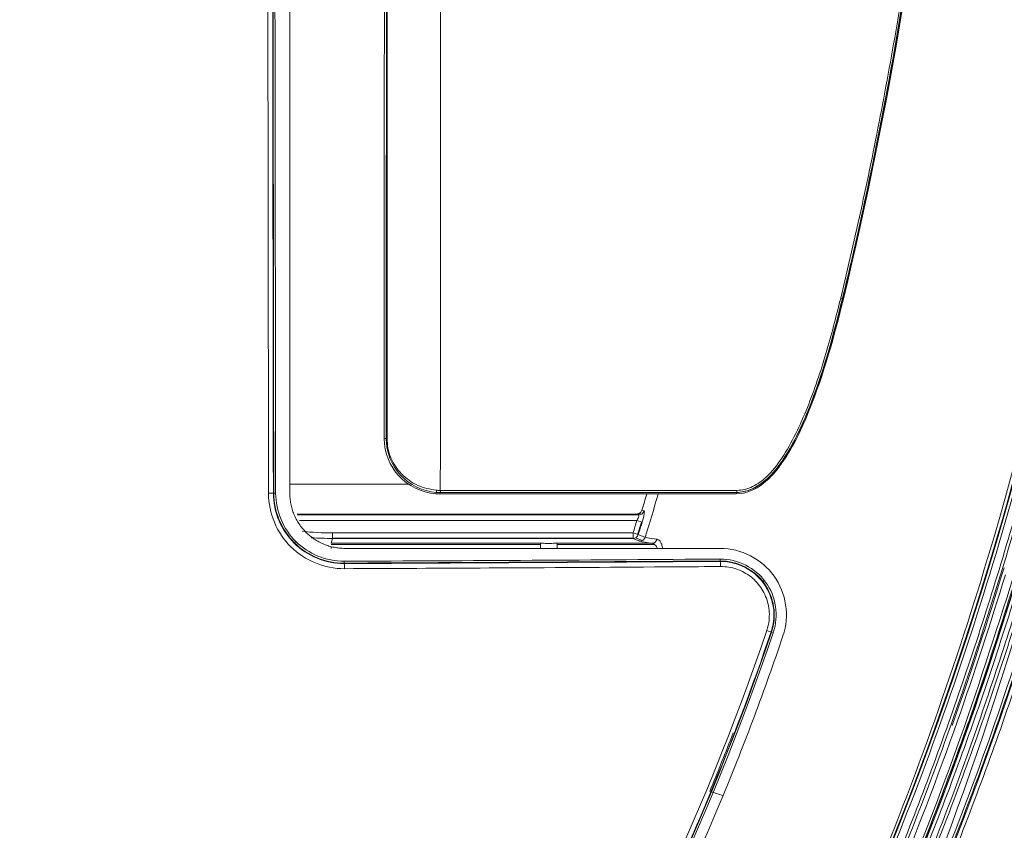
# Model space of a CAD drawing. Extents: x 4615668 to 9294084, y 16339 to 10688993.
# Tile 200 of 256: x 4720948.51 to 4720956.29, y 5342546.62 to 5342553.03. Entities that reach past the tile are written whole.
import ezdxf

# ---------------------------------------------------------------- set-up
doc = ezdxf.new("R2010")
doc.units = 0
doc.header["$MEASUREMENT"] = 0
doc.layers.add('WM_KLIM_urządzenia', color=3, linetype='Continuous', lineweight=13)
doc.layers.add('Wymiat 100', color=251, linetype='Continuous', lineweight=5)

# ---------------------------------------------------------------- blocks, each defined once
blk = doc.blocks.new('G$C189976BA')
at = {"layer": 'WM_KLIM_urządzenia', "linetype": 'Continuous'}
for p, q in [((77.196, 22.2721), (77.2023, 22.2697)), ((73.5755, 21.1612), (73.5593, 21.1611)), ((73.5755, 21.1612), (73.5755, 21.1612)), ((73.7535, 20.8008), (72.8105, 20.8008)), ((72.6987, 20.7281), (72.6838, 20.7281)), ((73.9683, 20.7239), (73.9727, 20.734)), ((74.0008, 20.7227), (74.0045, 20.7328)), ((76.3566, 20.7342), (74.0045, 20.7342)), ((76.356, 20.7329), (76.3523, 20.7226)), ((75.5619, 20.5627), (72.8701, 20.5627)), ((72.8727, 20.5557), (75.5797, 20.5557)), ((75.5996, 20.5607), (75.5821, 20.5676)), ((75.565, 20.5119), (72.8884, 20.5119)), ((75.565, 20.5119), (75.6064, 20.499)), ((73.1502, 20.4121), (75.5335, 20.4121)), ((73.1502, 20.3683), (73.1502, 20.4121)), ((75.5335, 20.4121), (75.5749, 20.3989)), ((75.5335, 20.3683), (75.5335, 20.4121)), ((72.8484, 20.3341), (72.8589, 20.3446)), ((73.1502, 20.3683), (73.1396, 20.33)), ((73.1396, 20.33), (74.8, 20.33)), ((74.8, 20.3213), (73.1396, 20.3213)), ((75.5335, 20.3705), (73.1502, 20.3705)), ((75.5335, 20.3683), (73.1502, 20.3683)), ((74.8, 20.292), (74.8, 20.33)), ((74.933, 20.33), (75.6853, 20.33)), ((74.933, 20.292), (74.933, 20.33)), ((75.7058, 20.3213), (74.933, 20.3213)), ((75.6078, 20.3521), (75.5532, 20.3731)), ((73.1396, 20.2877), (73.1396, 20.3018)), ((73.2424, 20.1877), (73.2424, 20.1731)), ((76.2247, 20.1903), (76.2247, 20.205)), ((76.5639, 20.0265), (76.5759, 20.0354)), ((76.6323, 19.6255), (76.6465, 19.6207))]:
    blk.add_line(p, q, dxfattribs=at)
for centre, major_axis, ratio, start_param, end_param in [((77.179, 22.2762), (-0.017, 0.0041), 0.01733, 3.197611, 4.582466), ((73.5929, 21.1612), (-0.0175, 0), 0.017025, 0.119439, 0.895114), ((72.6401, 20.7281), (0.0438, 0.0001), 0.017569, 4.759174, 6.195905), ((76.3558, 20.7504), (0, 0.0175), 0.116226, 3.229164, 4.69594), ((75.5797, 20.5995), (0.0161, 0.0408), 0.989932, 3.520338, 4.787896), ((73.1519, 22.5636), (0.5773, 2.0729), 0.998523, 3.299746, 3.412823), ((75.5335, 20.4121), (0.0158, 0.0409), 0.989595, 3.513881, 4.772441), ((74.9311, 20.1548), (0, -0.1754), 0.003765, 2.468153, 3.089232), ((75.6853, 20.3738), (0.006, 0.0434), 0.932923, 3.287456, 4.560425), ((73.2424, 20.1294), (-0.0002, 0.0438), 0.051496, 4.693895, 6.195803), ((76.2247, 20.1466), (0.0003, -0.0438), 0.082671, 1.552947, 3.054026), ((76.5909, 19.6395), (-0.0415, 0.0141), 0.011432, 3.228865, 4.623693)]:
    blk.add_ellipse(centre, major_axis=major_axis, ratio=ratio, start_param=start_param, end_param=end_param, dxfattribs=at)
for points, degree in [([(73.5641, 41.7215), (73.5641, 34.8678), (73.5631, 28.0139), (73.5593, 21.1611)], 3), ([(74.01, 41.7215), (74.0114, 34.7309), (74.0103, 27.7401), (74.005, 20.75)], 3), ([(72.6422, 20.7274), (72.6314, 27.7085), (72.6283, 34.6908), (72.6283, 41.673)], 3), ([(72.6699, 41.673), (72.6699, 34.691), (72.6731, 27.709), (72.6838, 20.7281)], 3), ([(72.6987, 20.7281), (72.6879, 27.709), (72.6848, 34.6911), (72.6848, 41.673)], 3), ([(72.8105, 20.7284), (72.8105, 27.7091), (72.8105, 34.6911), (72.8105, 41.6729)], 3), ([(78.2077, 31.6389), (78.2072, 28.0124), (77.8408, 24.9328), (77.196, 22.2721)], 3), ([(73.249, 20.2899), (73.2347, 20.2899), (73.2061, 20.2913), (73.1633, 20.2976), (73.1214, 20.3081), (73.0809, 20.3226), (73.0421, 20.341), (73.0049, 20.3633), (72.9701, 20.3891), (72.9383, 20.4179), (72.9095, 20.4498), (72.8837, 20.4845), (72.8615, 20.5217), (72.8431, 20.5605), (72.8287, 20.6009), (72.8182, 20.6428), (72.8119, 20.6855), (72.8105, 20.7141), (72.8105, 20.7284)], 3), ([(73.9727, 20.734), (73.9733, 20.7347), (73.9746, 20.7433), (73.9752, 20.7511)], 3), ([(74.0045, 20.7328), (73.9939, 20.7332), (73.9833, 20.7336), (73.9727, 20.734)], 3), ([(76.356, 20.7329), (75.5733, 20.7329), (74.7892, 20.7328), (74.0045, 20.7328)], 3), ([(74.005, 20.75), (74.7902, 20.75), (75.5748, 20.75), (76.3578, 20.7501)], 3), ([(75.6431, 20.7214), (75.6302, 20.6787), (75.6171, 20.6361), (75.6039, 20.5935)], 3), ([(75.7329, 20.72), (75.6995, 20.6059), (75.665, 20.4919), (75.6294, 20.3781)], 3), ([(75.5797, 20.5557), (75.5738, 20.5581), (75.5678, 20.5604), (75.5619, 20.5627)], 3), ([(75.5335, 20.4121), (75.5441, 20.4453), (75.5546, 20.4786), (75.565, 20.5119)], 3), ([(75.6013, 20.5006), (75.5908, 20.4672), (75.5803, 20.4339), (75.5696, 20.4006)], 3), ([(74.9311, 20.33), (74.9318, 20.33), (74.9324, 20.33), (74.933, 20.33)], 3), ([(75.6853, 20.33), (75.6445, 20.3356), (75.6115, 20.3413), (75.5882, 20.3472)], 3), ([(75.6294, 20.3781), (75.6294, 20.3781)], 1), ([(76.2249, 20.2899), (75.2341, 20.2899), (74.2419, 20.2899), (73.249, 20.2899)], 3), ([(76.2247, 20.205), (75.2317, 20.1977), (74.2375, 20.1922), (73.2424, 20.1877)], 3), ([(73.2424, 20.1731), (74.2374, 20.1776), (75.2317, 20.1831), (76.2247, 20.1903)], 3), ([(76.2258, 20.1867), (75.2329, 20.1795), (74.2385, 20.1739), (73.2431, 20.1694)], 3), ([(78.7256, 20.1449), (78.2605, 18.5149), (77.6893, 17.0152), (77.0113, 15.6458)], 3), ([(78.0649, 18.8833), (78.2119, 19.2967), (78.3492, 19.7143), (78.4769, 20.135)], 3), ([(76.2479, 18.3279), (76.3341, 18.5364), (76.4995, 18.9563), (76.6511, 19.3814), (76.7234, 19.5951)], 3), ([(76.3285, 18.827), (76.2681, 18.6707), (76.206, 18.5154), (76.1421, 18.3611)], 3), ([(76.2478, 18.3279), (76.2155, 18.3384), (76.1831, 18.3489), (76.1508, 18.3594)], 3), ([(76.1508, 18.3594), (76.1832, 18.3489), (76.2156, 18.3384), (76.2479, 18.3279)], 3)]:
    blk.add_open_spline(points, degree=degree, dxfattribs=at)
for points, knots in [([(73.5755, 21.1612), (73.5756, 21.3516), (73.5757, 21.5421), (73.5762, 22.4945), (73.5766, 23.2564), (73.5773, 24.7802), (73.5776, 25.5422), (73.5784, 27.828), (73.5789, 29.3519), (73.5794, 31.6378), (73.5795, 32.3998), (73.5798, 33.9238), (73.5799, 34.6858), (73.5801, 36.2097), (73.5802, 36.9717), (73.5803, 39.063), (73.5803, 40.3922), (73.5803, 41.7215)], [0, 0, 0, 0, 0.027795, 0.027795, 0.138975, 0.138975, 0.250154, 0.250154, 0.472515, 0.472515, 0.583694, 0.583694, 0.694874, 0.694874, 0.806054, 0.806054, 1, 1, 1, 1]), ([(73.5868, 41.7215), (73.5868, 40.3922), (73.5868, 39.063), (73.5866, 36.9717), (73.5866, 36.2097), (73.5864, 34.6857), (73.5863, 33.9237), (73.586, 32.3998), (73.5859, 31.6378), (73.5853, 29.3518), (73.5849, 27.8279), (73.584, 25.542), (73.5837, 24.7801), (73.583, 23.2562), (73.5827, 22.4943), (73.5822, 21.5419), (73.5821, 21.3514), (73.582, 21.161)], [0, 0, 0, 0, 0.193946, 0.193946, 0.305125, 0.305125, 0.416305, 0.416305, 0.527484, 0.527484, 0.749845, 0.749845, 0.861025, 0.861025, 0.972205, 0.972205, 1, 1, 1, 1]), ([(72.6805, 20.7279), (72.6787, 21.889), (72.6771, 23.0501), (72.6712, 28.0698), (72.6687, 31.9284), (72.6668, 37.7491), (72.6666, 39.7111), (72.6666, 41.673)], [0, 0, 0, 0, 0.166317, 0.166317, 0.718995, 0.718995, 1, 1, 1, 1]), ([(77.1812, 22.276), (77.2389, 22.5216), (77.3551, 23.0166), (77.5077, 23.7698), (77.646, 24.5376), (77.7684, 25.3204), (77.8755, 26.1181), (77.9794, 27.0421), (78.0721, 28.0973), (78.1425, 29.2702), (78.1852, 30.4539), (78.1904, 31.2406), (78.193, 31.6389)], [0, 0, 0, 0, 0.080201, 0.161596, 0.24423, 0.328149, 0.413394, 0.500006, 0.623632, 0.749993, 0.873422, 1, 1, 1, 1]), ([(77.1958, 22.2722), (77.2194, 22.3716), (77.2428, 22.4709), (77.3816, 23.0699), (77.4849, 23.5723), (77.7604, 25.0858), (77.8983, 26.103), (78.0968, 28.1447), (78.1577, 29.1691), (78.2003, 30.6758), (78.2056, 31.1573), (78.2074, 31.6389)], [0, 0, 0, 0, 0.03244, 0.03244, 0.195351, 0.195351, 0.521172, 0.521172, 0.846994, 0.846994, 1, 1, 1, 1]), ([(77.2023, 22.2697), (77.5732, 23.7999), (77.8249, 25.3575), (78.1451, 28.4894), (78.2142, 30.0643), (78.2144, 31.6389)], [0, 0, 0, 0, 0.5, 0.5, 1, 1, 1, 1]), ([(79.8307, 31.59), (79.8364, 29.67), (79.7364, 27.7494), (79.2675, 23.9386), (78.8987, 22.0474), (77.7946, 18.3725), (77.0562, 16.5864), (75.6228, 14.0914), (75.09, 13.2908), (73.9172, 11.7717), (73.2786, 11.0549), (72.5931, 10.3826)], [0, 0, 0, 0, 0.25, 0.25, 0.5, 0.5, 0.75, 0.75, 0.875, 0.875, 1, 1, 1, 1]), ([(75.5395, 13.972), (75.661, 14.1646), (75.9184, 14.5724), (76.3002, 15.2362), (76.7327, 16.0492), (77.1853, 16.9959), (78.079, 19.1106), (78.8422, 21.6927), (79.3274, 24.3221), (79.5374, 25.8395), (79.6917, 27.2611), (79.8342, 29.1765), (79.852, 30.7084), (79.8621, 31.5761)], [0, 0, 0, 0, 0.037178, 0.078755, 0.125013, 0.187513, 0.250033, 0.499828, 0.624853, 0.686561, 0.749912, 0.858355, 1, 1, 1, 1]), ([(75.543, 13.97), (76.4266, 15.3432), (77.1562, 16.8154), (78.4725, 20.2539), (78.9763, 22.2498), (79.6463, 26.2905), (79.8148, 28.3373), (79.8661, 30.7822), (79.8687, 31.1793), (79.8684, 31.5763)], [0, 0, 0, 0, 0.266623, 0.266623, 0.600913, 0.600913, 0.935203, 0.935203, 1, 1, 1, 1]), ([(79.8923, 31.5763), (79.891, 31.2116), (79.8886, 30.4886), (79.8556, 29.414), (79.8012, 28.3592), (79.7232, 27.3242), (79.6223, 26.3089), (79.4983, 25.3133), (79.3512, 24.3375), (79.1811, 23.3815), (78.9567, 22.2932), (78.6618, 21.0836), (78.2757, 19.7667), (77.8375, 18.5013), (77.348, 17.2872), (76.8063, 16.1256), (76.2187, 15.0129), (75.7804, 14.3072), (75.5631, 13.9573)], [0, 0, 0, 0, 0.059479, 0.117907, 0.175313, 0.231727, 0.287181, 0.341708, 0.395342, 0.44812, 0.500079, 0.576582, 0.651119, 0.723847, 0.794928, 0.864533, 0.932833, 1, 1, 1, 1]), ([(75.5943, 13.8958), (75.7223, 14.0976), (75.9796, 14.5031), (76.342, 15.1304), (76.6892, 15.775), (77.0193, 16.4381), (77.3324, 17.1194), (77.6284, 17.8189), (77.9072, 18.5366), (78.1685, 19.2725), (78.4124, 20.0265), (78.6387, 20.7987), (78.8474, 21.5891), (79.1056, 22.6815), (79.3828, 24.098), (79.64, 25.8591), (79.8222, 27.6915), (79.9355, 29.5951), (79.9489, 30.8882), (79.9558, 31.5462)], [0, 0, 0, 0, 0.038888, 0.078167, 0.117872, 0.158037, 0.198698, 0.239888, 0.281642, 0.323993, 0.366974, 0.410617, 0.454952, 0.50001, 0.59332, 0.689774, 0.789581, 0.892931, 1, 1, 1, 1]), ([(79.9771, 31.5462), (79.9753, 31.2032), (79.9716, 30.5123), (79.94, 29.4699), (79.8869, 28.4159), (79.8083, 27.3523), (79.6978, 26.232), (79.5417, 25.0042), (79.2603, 23.2703), (78.8064, 21.2195), (78.1622, 19.1197), (77.581, 17.6225), (77.0819, 16.5076), (76.617, 15.5753), (76.1154, 14.6749), (75.7624, 14.1163), (75.6145, 13.8822)], [0, 0, 0, 0, 0.055788, 0.112349, 0.169587, 0.227414, 0.285774, 0.352664, 0.428673, 0.571436, 0.693917, 0.785562, 0.832473, 0.892543, 0.954957, 1, 1, 1, 1]), ([(76.3523, 20.7227), (76.4307, 20.7227), (76.5039, 20.7567), (76.6275, 20.852), (76.6766, 20.9123), (76.809, 21.1044), (76.874, 21.2434), (77.0466, 21.671), (77.1296, 21.9697), (77.2023, 22.2697)], [0, 0, 0, 0, 0.125, 0.125, 0.25, 0.25, 0.5, 0.5, 1, 1, 1, 1]), ([(77.196, 22.2721), (77.1652, 22.1493), (77.1056, 21.9116), (77.007, 21.5988), (76.9124, 21.3514), (76.8249, 21.1589), (76.7371, 21.0082), (76.6491, 20.889), (76.5618, 20.8069), (76.4659, 20.7468), (76.3924, 20.7375), (76.356, 20.7329)], [0, 0, 0, 0, 0.206567, 0.399776, 0.534616, 0.638768, 0.74459, 0.818988, 0.879804, 0.940318, 1, 1, 1, 1]), ([(76.3566, 20.7341), (76.3598, 20.7342), (76.363, 20.7343), (76.4663, 20.7382), (76.5577, 20.799), (76.6963, 20.9447), (76.7508, 21.0313), (76.8472, 21.2067), (76.8877, 21.2979), (77.0399, 21.675), (77.1208, 21.973), (77.1949, 22.2725)], [0, 0, 0, 0, 0.005279, 0.005279, 0.16911, 0.16911, 0.332942, 0.332942, 0.496773, 0.496773, 1, 1, 1, 1]), ([(76.3578, 20.7501), (76.3788, 20.7516), (76.422, 20.7549), (76.5036, 20.7871), (76.6107, 20.8648), (76.7234, 21.0124), (76.8294, 21.2003), (76.9485, 21.4779), (77.0702, 21.8358), (77.1442, 22.1291), (77.1812, 22.276)], [0, 0, 0, 0, 0.034745, 0.07179, 0.143924, 0.251329, 0.376037, 0.500382, 0.749845, 1, 1, 1, 1]), ([(73.5593, 21.1611), (73.5592, 21.0486), (73.6031, 20.9442), (73.7495, 20.7864), (73.8566, 20.7325), (73.9683, 20.7239)], [0, 0, 0, 0, 0.5, 0.5, 1, 1, 1, 1]), ([(73.9727, 20.734), (73.8651, 20.7423), (73.7606, 20.7941), (73.6174, 20.949), (73.5755, 21.0529), (73.5755, 21.1612)], [0, 0, 0, 0, 0.5, 0.5, 1, 1, 1, 1]), ([(73.582, 21.161), (73.5835, 21.1356), (73.5866, 21.0831), (73.6103, 21.0095), (73.6464, 20.9412), (73.7118, 20.8615), (73.8195, 20.779), (73.9238, 20.7603), (73.9752, 20.7511)], [0, 0, 0, 0, 0.120749, 0.249682, 0.372794, 0.500137, 0.75393, 1, 1, 1, 1]), ([(73.2447, 20.1286), (73.086, 20.1279), (72.9306, 20.1923), (72.7082, 20.413), (72.6424, 20.5685), (72.6422, 20.7274)], [0, 0, 0, 0, 0.5, 0.5, 1, 1, 1, 1]), ([(73.2431, 20.1695), (73.2424, 20.1695), (73.2418, 20.1695), (73.0936, 20.1692), (72.9488, 20.2294), (72.7418, 20.4354), (72.6808, 20.58), (72.6805, 20.7279)], [0, 0, 0, 0, 0.002325, 0.002325, 0.501297, 0.501297, 1, 1, 1, 1]), ([(72.6838, 20.7281), (72.6841, 20.5809), (72.7451, 20.4367), (72.9513, 20.2321), (73.0953, 20.1724), (73.2424, 20.1731)], [0, 0, 0, 0, 0.5, 0.5, 1, 1, 1, 1]), ([(73.2424, 20.1877), (73.0992, 20.1871), (72.959, 20.2452), (72.7583, 20.4444), (72.6989, 20.5848), (72.6987, 20.7281)], [0, 0, 0, 0, 0.5, 0.5, 1, 1, 1, 1]), ([(73.9683, 20.7239), (73.971, 20.7237), (73.9737, 20.7235), (73.9792, 20.7232), (73.9819, 20.7231), (73.99, 20.7228), (73.9954, 20.7227), (74.0008, 20.7227)], [0, 0, 0, 0, 0.251991, 0.251991, 0.503983, 0.503983, 1, 1, 1, 1]), ([(73.9752, 20.7511), (73.9771, 20.751), (73.979, 20.7509), (73.984, 20.7506), (73.9872, 20.7504), (73.9932, 20.7502), (73.9962, 20.7501), (74.001, 20.75), (74.003, 20.75), (74.005, 20.75)], [0, 0, 0, 0, 0.188999, 0.188999, 0.507702, 0.507702, 0.800176, 0.800176, 1, 1, 1, 1]), ([(74.0008, 20.7227), (74.3838, 20.7227), (74.7666, 20.7226), (75.3498, 20.7226), (75.5504, 20.7226), (75.9515, 20.7227), (76.1519, 20.7227), (76.3523, 20.7227)], [0, 0, 0, 0, 0.488016, 0.488016, 0.744001, 0.744001, 1, 1, 1, 1]), ([(75.5619, 20.5627), (75.5669, 20.5627), (75.5719, 20.5636), (75.5812, 20.5669), (75.5857, 20.5693), (75.5934, 20.5755), (75.5968, 20.5793), (75.6013, 20.5866), (75.6028, 20.59), (75.6039, 20.5935)], [0, 0, 0, 0, 0.268297, 0.268297, 0.536725, 0.536725, 0.803205, 0.803205, 1, 1, 1, 1]), ([(75.565, 20.5119), (75.5714, 20.5238), (75.5832, 20.5457), (75.5808, 20.5526), (75.5797, 20.5557)], [0, 0, 0, 0, 0.544553, 1, 1, 1, 1]), ([(75.6039, 20.5935), (75.6077, 20.592), (75.6116, 20.5905), (75.6174, 20.5882), (75.6193, 20.5875), (75.6212, 20.5867)], [0, 0, 0, 0, 0.668081, 0.668081, 1, 1, 1, 1]), ([(75.6212, 20.5867), (75.6223, 20.585), (75.6246, 20.5816), (75.6221, 20.5601), (75.6162, 20.5318), (75.6097, 20.51), (75.6064, 20.499)], [0, 0, 0, 0, 0.249804, 0.499437, 0.746986, 1, 1, 1, 1]), ([(75.6064, 20.499), (75.5977, 20.4711), (75.5889, 20.4432), (75.5784, 20.4099), (75.5766, 20.4044), (75.5749, 20.3989)], [0, 0, 0, 0, 0.835644, 0.835644, 1, 1, 1, 1]), ([(75.5749, 20.3989), (75.5788, 20.3974), (75.5827, 20.3959), (75.6009, 20.389), (75.6152, 20.3835), (75.6294, 20.3781)], [0, 0, 0, 0, 0.216136, 0.216136, 1, 1, 1, 1]), ([(73.1502, 20.3683), (73.0941, 20.3695), (73.0373, 20.3708), (72.9807, 20.3748), (72.9801, 20.3749)], [0, 0, 0, 0, 0.988585, 1, 1, 1, 1]), ([(74.8, 20.33), (74.8163, 20.33), (74.8326, 20.3299), (74.858, 20.3299), (74.8672, 20.3299), (74.8946, 20.3299), (74.9128, 20.33), (74.9311, 20.33)], [0, 0, 0, 0, 0.372795, 0.372795, 0.581886, 0.581886, 1, 1, 1, 1]), ([(75.5882, 20.3472), (75.5864, 20.3479), (75.5845, 20.3486), (75.5745, 20.3524), (75.5663, 20.3556), (75.5499, 20.3619), (75.5417, 20.3651), (75.5335, 20.3683)], [0, 0, 0, 0, 0.100327, 0.100327, 0.550163, 0.550163, 1, 1, 1, 1]), ([(75.5882, 20.3472), (75.5927, 20.3476), (75.6018, 20.3486), (75.6185, 20.3573), (75.6251, 20.3698), (75.6294, 20.3781)], [0, 0, 0, 0, 0.251914, 0.50344, 1, 1, 1, 1]), ([(75.6294, 20.3781), (75.6354, 20.3766), (75.6421, 20.3752), (75.6698, 20.3696), (75.6952, 20.3656), (75.7245, 20.3617)], [0, 0, 0, 0, 0.262199, 0.262199, 1, 1, 1, 1]), ([(75.7247, 20.2921), (75.7219, 20.3004), (75.7113, 20.3205), (75.6956, 20.3263), (75.6853, 20.33)], [0, 0, 0, 0, 0.350005, 1, 1, 1, 1]), ([(75.7245, 20.3617), (75.7313, 20.3596), (75.7444, 20.3556), (75.7593, 20.3318), (75.7653, 20.3069), (75.7673, 20.2917), (75.7675, 20.2903)], [0, 0, 0, 0, 0.333587, 0.647958, 0.967411, 1, 1, 1, 1]), ([(76.7234, 19.5951), (76.7773, 19.7544), (76.7494, 19.9354), (76.5553, 20.2058), (76.3925, 20.2899), (76.2249, 20.2899)], [0, 0, 0, 0, 0.5, 0.5, 1, 1, 1, 1]), ([(63.1958, 4.7672), (63.4278, 4.8388), (63.8887, 4.9812), (64.5687, 5.2156), (65.2341, 5.4634), (66.1155, 5.8195), (67.196, 6.3104), (68.521, 7.0111), (69.8457, 7.8305), (71.3748, 8.9443), (73.0865, 10.4648), (74.865, 12.5113), (76.1628, 14.4958), (77.0486, 16.177), (77.6302, 17.463), (78.1483, 18.7904), (78.4346, 19.6951), (78.5795, 20.1529)], [0, 0, 0, 0, 0.032026, 0.063631, 0.094836, 0.125665, 0.189001, 0.251253, 0.323227, 0.394224, 0.500483, 0.624393, 0.750614, 0.812192, 0.874878, 0.936669, 1, 1, 1, 1]), ([(76.6465, 19.6207), (76.6921, 19.7551), (76.6682, 19.9088), (76.5034, 20.136), (76.3661, 20.2059), (76.2247, 20.205)], [0, 0, 0, 0, 0.5, 0.5, 1, 1, 1, 1]), ([(76.2247, 20.1903), (76.3614, 20.1912), (76.494, 20.1235), (76.6532, 19.9038), (76.6764, 19.7554), (76.6323, 19.6255)], [0, 0, 0, 0, 0.5, 0.5, 1, 1, 1, 1]), ([(76.2258, 20.1867), (76.2267, 20.1867), (76.2277, 20.1867), (76.339, 20.1865), (76.4487, 20.1415), (76.6068, 19.9832), (76.6519, 19.8732), (76.6517, 19.7164), (76.6437, 19.6705), (76.6289, 19.6269)], [0, 0, 0, 0, 0.003379, 0.003379, 0.416179, 0.416179, 0.82898, 0.82898, 1, 1, 1, 1]), ([(78.5986, 20.148), (78.5208, 19.8967), (78.3654, 19.3947), (78.1061, 18.651), (77.8272, 17.9161), (77.526, 17.1908), (77.2022, 16.4752), (76.855, 15.77), (76.4834, 15.0751), (76.0873, 14.392), (75.6672, 13.7235), (75.2244, 13.0728), (74.7601, 12.4416), (74.2744, 11.8303), (73.7671, 11.2389), (73.2381, 10.6676), (72.6872, 10.1164), (72.1145, 9.5855), (71.5198, 9.0749), (70.9032, 8.5848), (70.2664, 8.1167), (69.6126, 7.6723), (68.9449, 7.2532), (68.2653, 6.8594), (67.5739, 6.4899), (66.8712, 6.144), (66.1575, 5.8209), (65.433, 5.52), (64.6981, 5.2409), (63.9535, 4.9813), (63.4506, 4.8255), (63.1987, 4.7475)], [0, 0, 0, 0, 0.034653, 0.069219, 0.103721, 0.138188, 0.172653, 0.20715, 0.24172, 0.276415, 0.31114, 0.34568, 0.380053, 0.414305, 0.448485, 0.482641, 0.516822, 0.551078, 0.585461, 0.620019, 0.65478, 0.689535, 0.724111, 0.758574, 0.79297, 0.827341, 0.861723, 0.896151, 0.930655, 0.965263, 1, 1, 1, 1]), ([(63.2064, 4.5123), (65.0631, 5.0673), (66.8433, 5.7966), (68.9476, 6.9889), (69.3652, 7.2435), (70.1768, 7.7761), (70.5715, 8.0544), (71.7221, 8.9251), (72.4445, 9.5534), (73.7982, 10.9077), (74.4295, 11.6337), (75.3076, 12.7965), (75.589, 13.197), (76.1199, 14.0087), (76.3707, 14.4215), (77.5514, 16.5102), (78.2785, 18.2829), (78.833, 20.1378)], [0, 0, 0, 0, 0.249419, 0.249419, 0.312069, 0.312069, 0.37472, 0.37472, 0.50002, 0.50002, 0.625321, 0.625321, 0.687971, 0.687971, 0.750622, 0.750622, 1, 1, 1, 1]), ([(78.825, 20.1396), (78.7451, 19.88), (78.5858, 19.3621), (78.3195, 18.5959), (78.0333, 17.8405), (77.7244, 17.0969), (77.3929, 16.3652), (77.0378, 15.6458), (76.6586, 14.9388), (76.2546, 14.2448), (75.8249, 13.5639), (75.3696, 12.8983), (74.8905, 12.2511), (74.3898, 11.6257), (73.8686, 11.0234), (73.3272, 10.4442), (72.7657, 9.8879), (72.1844, 9.3543), (71.5833, 8.8434), (70.9628, 8.3548), (70.3229, 7.8884), (69.664, 7.4442), (68.9885, 7.0236), (68.2993, 6.6275), (67.5995, 6.2567), (66.8901, 5.9105), (66.1713, 5.588), (65.4436, 5.2883), (64.7072, 5.011), (63.963, 4.7536), (63.461, 4.5992), (63.2099, 4.522)], [0, 0, 0, 0, 0.035266, 0.070362, 0.105313, 0.140149, 0.174903, 0.20961, 0.244309, 0.279043, 0.31386, 0.348822, 0.38372, 0.418372, 0.452815, 0.487099, 0.521277, 0.555398, 0.589513, 0.62367, 0.657916, 0.692297, 0.726807, 0.761223, 0.795477, 0.829627, 0.863709, 0.897758, 0.931806, 0.965878, 1, 1, 1, 1]), ([(63.2648, 4.6843), (63.5235, 4.765), (64.0373, 4.9252), (64.7938, 5.1914), (65.5328, 5.4746), (66.2539, 5.7767), (66.957, 6.0973), (67.6422, 6.4363), (68.3096, 6.7937), (68.959, 7.1697), (69.5905, 7.564), (70.2041, 7.9769), (70.7997, 8.4081), (71.3774, 8.8578), (71.9372, 9.3258), (72.479, 9.8122), (73.1566, 10.4651), (73.9478, 11.309), (74.82, 12.3729), (75.627, 13.5005), (76.3684, 14.6915), (77.0445, 15.946), (77.6538, 17.2641), (78.2025, 18.6441), (78.5071, 19.5976), (78.6613, 20.0802)], [0, 0, 0, 0, 0.035711, 0.070931, 0.105692, 0.140023, 0.173957, 0.207529, 0.240771, 0.273719, 0.30641, 0.338878, 0.371163, 0.403302, 0.435334, 0.467297, 0.499231, 0.559315, 0.619619, 0.680402, 0.741915, 0.804403, 0.868099, 0.933229, 1, 1, 1, 1]), ([(78.8467, 20.0802), (78.7653, 19.8177), (78.6038, 19.2964), (78.3349, 18.5288), (78.0488, 17.7789), (77.7433, 17.0475), (77.419, 16.3342), (77.0759, 15.6391), (76.714, 14.9623), (76.3332, 14.3038), (75.9336, 13.6634), (75.5152, 13.0414), (75.078, 12.4375), (74.6221, 11.852), (74.1474, 11.2847), (73.6539, 10.7357), (72.9924, 10.0502), (72.138, 9.2509), (71.0618, 8.3704), (69.9211, 7.5562), (68.7161, 6.8083), (67.4471, 6.1266), (66.1136, 5.5127), (64.7176, 4.9601), (63.7531, 4.6539), (63.2648, 4.4989)], [0, 0, 0, 0, 0.035777, 0.071059, 0.105879, 0.140266, 0.174253, 0.207874, 0.241164, 0.274158, 0.306892, 0.339405, 0.371733, 0.403915, 0.435991, 0.467999, 0.49998, 0.559966, 0.620172, 0.680856, 0.742273, 0.804667, 0.868274, 0.933315, 1, 1, 1, 1]), ([(78.6852, 20.0802), (78.6065, 19.8272), (78.4487, 19.3198), (78.1843, 18.5655), (77.8975, 17.8146), (77.5849, 17.0682), (77.2459, 16.327), (76.8789, 15.5915), (76.4824, 14.8625), (76.0549, 14.1406), (75.5947, 13.4269), (75.1017, 12.7247), (74.5772, 12.0385), (74.0229, 11.3723), (73.4392, 10.7277), (72.8256, 10.1053), (72.1816, 9.5057), (71.5067, 8.9292), (70.8006, 8.3764), (70.0628, 7.8478), (69.2939, 7.3448), (68.4973, 6.8699), (67.6768, 6.4252), (66.8352, 6.0115), (65.9727, 5.628), (65.0895, 5.2749), (64.1867, 4.9488), (63.5732, 4.7569), (63.2649, 4.6604)], [0, 0, 0, 0, 0.034869, 0.069916, 0.105163, 0.140638, 0.176372, 0.212403, 0.248776, 0.285541, 0.322766, 0.360484, 0.398389, 0.436364, 0.474465, 0.512759, 0.551314, 0.5902, 0.629491, 0.66926, 0.709586, 0.750344, 0.791246, 0.83235, 0.87372, 0.915416, 0.957493, 1, 1, 1, 1]), ([(63.3526, 4.884), (63.4859, 4.9254), (63.6191, 4.9672), (63.9801, 5.0845), (64.2074, 5.1615), (64.8845, 5.4009), (65.3303, 5.5718), (66.6494, 6.1205), (67.5045, 6.5344), (68.7469, 7.2353), (69.1544, 7.4823), (69.9549, 8.0048), (70.349, 8.2811), (71.4996, 9.1486), (72.2236, 9.7769), (73.5824, 11.1372), (74.2088, 11.8608), (75.3516, 13.378), (75.8697, 14.1735), (76.8075, 15.8328), (77.2283, 16.7006), (77.7787, 18.0249), (77.9493, 18.4708), (78.2433, 19.3044), (78.368, 19.6915), (78.4882, 20.0803)], [0, 0, 0, 0, 0.018601, 0.018601, 0.050564, 0.050564, 0.114491, 0.114491, 0.242343, 0.242343, 0.30627, 0.30627, 0.370196, 0.370196, 0.498049, 0.498049, 0.625902, 0.625902, 0.753755, 0.753755, 0.881608, 0.881608, 0.945534, 0.945534, 1, 1, 1, 1]), ([(76.2283, 20.1458), (76.1992, 20.1456), (76.17, 20.1454), (76.0244, 20.1444), (75.9078, 20.1435), (75.3249, 20.1396), (74.8582, 20.1368), (74.0093, 20.1322), (73.627, 20.1303), (73.2447, 20.1286)], [0, 0, 0, 0, 0.029327, 0.029327, 0.146637, 0.146637, 0.615903, 0.615903, 1, 1, 1, 1]), ([(76.5948, 19.6388), (76.6035, 19.6646), (76.6096, 19.6915), (76.6175, 19.7612), (76.6151, 19.8053), (76.596, 19.8892), (76.579, 19.9301), (76.5331, 20.0031), (76.5034, 20.0361), (76.4358, 20.0897), (76.3968, 20.1109), (76.3152, 20.139), (76.2714, 20.1461), (76.2283, 20.1458)], [0, 0, 0, 0, 0.111258, 0.111258, 0.288004, 0.288004, 0.4655, 0.4655, 0.643574, 0.643574, 0.821779, 0.821779, 1, 1, 1, 1]), ([(77.0149, 15.6528), (77.1045, 15.8301), (77.2845, 16.186), (77.5385, 16.7303), (77.7822, 17.2847), (78.088, 18.0306), (78.4429, 18.9807), (78.6841, 19.7541), (78.8059, 20.1449)], [0, 0, 0, 0, 0.123034, 0.247026, 0.37205, 0.498178, 0.746439, 1, 1, 1, 1]), ([(63.3511, 4.7839), (63.5731, 4.8524), (63.7945, 4.9225), (65.1271, 5.3675), (66.2183, 5.8098), (68.329, 6.855), (69.3346, 7.4503), (70.7621, 8.4617), (71.2245, 8.8185), (72.1211, 9.5735), (72.5572, 9.9738), (74.6365, 12.0556), (75.9723, 13.9676), (77.5403, 17.137), (77.98, 18.2232), (78.4237, 19.5528), (78.4934, 19.7725), (78.5614, 19.9928)], [0, 0, 0, 0, 0.030952, 0.030952, 0.187332, 0.187332, 0.343713, 0.343713, 0.421903, 0.421903, 0.500094, 0.500094, 0.812855, 0.812855, 0.969236, 0.969236, 1, 1, 1, 1]), ([(63.3526, 4.7865), (65.1254, 5.3309), (66.8211, 6.0365), (68.8332, 7.177), (69.2396, 7.4245), (70.0386, 7.9481), (70.4328, 8.2255), (71.5776, 9.091), (72.2924, 9.7131), (73.6263, 11.0463), (74.2453, 11.7575), (75.1035, 12.8899), (75.3778, 13.2783), (75.903, 14.077), (76.1542, 14.488), (77.3062, 16.5151), (78.0142, 18.2179), (78.5591, 19.9925)], [0, 0, 0, 0, 0.246007, 0.246007, 0.309504, 0.309504, 0.373002, 0.373002, 0.499996, 0.499996, 0.626991, 0.626991, 0.690488, 0.690488, 0.753986, 0.753986, 1, 1, 1, 1]), ([(78.5899, 19.9925), (78.5091, 19.7364), (78.3484, 19.2278), (78.0819, 18.4789), (77.7986, 17.7472), (77.4966, 17.0334), (77.1765, 16.3372), (76.8382, 15.6587), (76.4816, 14.9979), (76.1068, 14.3548), (75.7138, 13.7294), (75.3027, 13.1217), (74.8733, 12.5317), (74.4258, 11.9595), (73.9601, 11.405), (73.4764, 10.8682), (72.8291, 10.1987), (71.9944, 9.4183), (70.9444, 8.5584), (69.8323, 7.7621), (68.6582, 7.0297), (67.4224, 6.3608), (66.1243, 5.7572), (64.7659, 5.2126), (63.8275, 4.9092), (63.3526, 4.7557)], [0, 0, 0, 0, 0.035786, 0.071086, 0.105929, 0.140347, 0.174372, 0.208036, 0.241375, 0.274424, 0.307216, 0.339791, 0.372184, 0.404433, 0.436576, 0.468653, 0.500703, 0.560639, 0.620797, 0.68143, 0.742782, 0.805092, 0.868588, 0.933489, 1, 1, 1, 1]), ([(63.7071, 6.7512), (65.2091, 7.2614), (66.6317, 7.9363), (69.3199, 9.6126), (70.5492, 10.5928), (72.2092, 12.254), (72.7328, 12.8406), (73.7178, 14.0819), (74.1716, 14.727), (75.4125, 16.7225), (76.0846, 18.1368), (76.5948, 19.6388)], [0, 0, 0, 0, 0.25, 0.25, 0.5, 0.5, 0.625, 0.625, 0.75, 0.75, 1, 1, 1, 1]), ([(76.6293, 19.6267), (76.4801, 19.1871), (76.3164, 18.7537), (75.8806, 17.708), (75.5929, 17.1024), (74.9568, 15.917), (74.6064, 15.3343), (73.4753, 13.6479), (72.6225, 12.613), (71.1995, 11.1907), (70.7011, 10.7385), (69.6544, 9.879), (69.1086, 9.4743), (67.4317, 8.3529), (66.2514, 7.7201), (64.5859, 7.0273), (64.1548, 6.8646), (63.7191, 6.7167)], [0, 0, 0, 0, 0.073758, 0.073758, 0.18048, 0.18048, 0.287202, 0.287202, 0.500646, 0.500646, 0.607368, 0.607368, 0.71409, 0.71409, 0.927534, 0.927534, 1, 1, 1, 1]), ([(76.6323, 19.6255), (76.1214, 18.1205), (75.4484, 16.7034), (74.2053, 14.7039), (73.7508, 14.0575), (72.7639, 12.8137), (72.2394, 12.226), (70.5761, 10.5616), (69.3444, 9.5797), (66.6508, 7.9004), (65.2253, 7.2245), (63.7203, 6.7137)], [0, 0, 0, 0, 0.25, 0.25, 0.375, 0.375, 0.5, 0.5, 0.75, 0.75, 1, 1, 1, 1]), ([(63.7251, 6.6994), (65.2312, 7.2107), (66.6577, 7.8872), (69.3532, 9.5676), (70.5859, 10.5502), (72.2503, 12.2158), (72.7752, 12.804), (73.7628, 14.0487), (74.2177, 14.6956), (75.4616, 16.6965), (76.1352, 18.1146), (76.6465, 19.6207)], [0, 0, 0, 0, 0.25, 0.25, 0.5, 0.5, 0.625, 0.625, 0.75, 0.75, 1, 1, 1, 1]), ([(76.2478, 18.3279), (75.6819, 16.9575), (74.9803, 15.6711), (73.315, 13.26), (72.3389, 12.127), (70.2011, 10.1238), (69.0346, 9.2413), (67.1344, 8.101), (66.4782, 7.7537), (65.1388, 7.134), (64.453, 6.86), (63.7508, 6.6225)], [0, 0, 0, 0, 0.25, 0.25, 0.5, 0.5, 0.75, 0.75, 0.875, 0.875, 1, 1, 1, 1])]:
    blk.add_open_spline(points, degree=3, knots=knots, dxfattribs=at)
blk.add_rational_spline([(74.0055, 20.75), (74.0054, 20.7342), (74.004, 20.7328)], [1, 0.743188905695, 1], degree=2, dxfattribs=at)
blk = doc.blocks.new('G$CD8D7E6ED')
at = {"layer": 'WM_KLIM_urządzenia', "color": 7, "ltscale": 3, "xscale": 0.9960361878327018, "yscale": 0.9960361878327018, "zscale": 0.9960361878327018}
blk.add_blockref('G$C189976BA', (0, 305.7372), dxfattribs=at)

msp = doc.modelspace()

# ---------------------------------------------------------------- block references
at = {"layer": 'Wymiat 100', "color": 5, "lineweight": 0, "ltscale": 40}
msp.add_blockref('G$CD8D7E6ED', (4720878.1216, 5342222.9055), dxfattribs=at)

doc.saveas('drawing.dxf')
